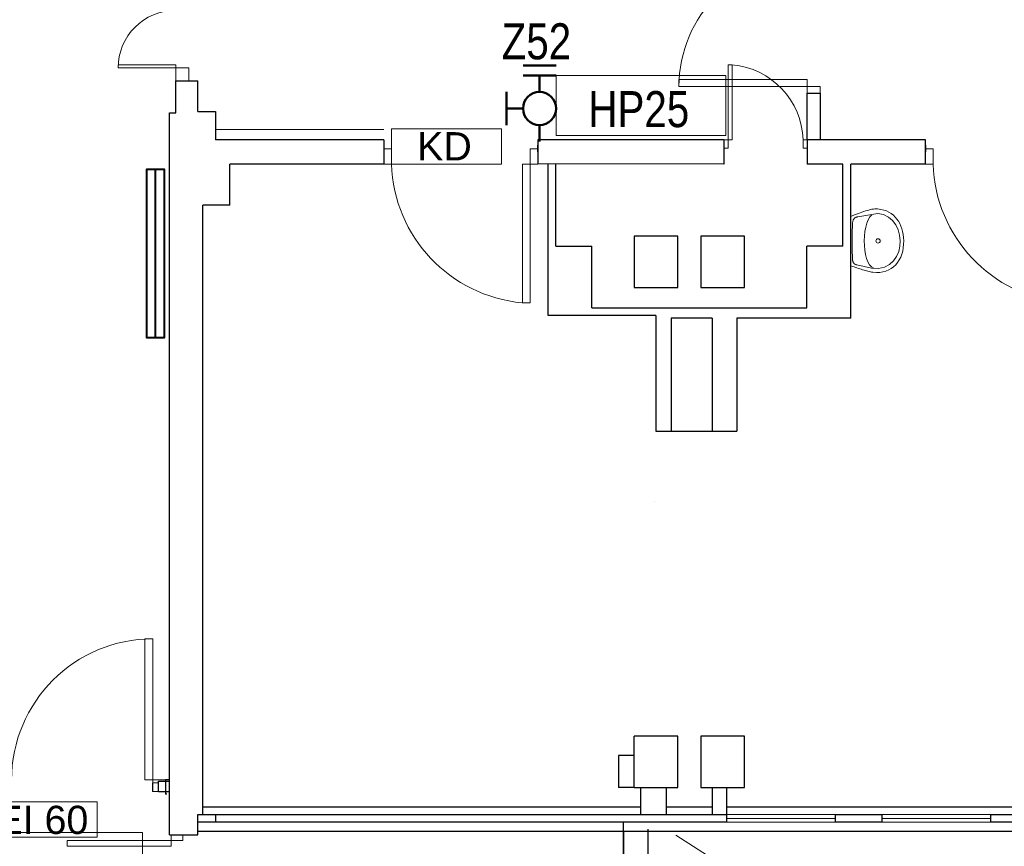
# Model space of a CAD drawing. Header units: millimetres. Extents: x 6612729504 to 6612744462, y 5733542327 to 5733549367.
# Tile 72 of 109: x 6612738877 to 6612739644, y 5733546279 to 5733546924. Entities that reach past the tile are written whole.
import ezdxf

# ---------------------------------------------------------------- set-up
doc = ezdxf.new("R2010")
doc.units = ezdxf.units.MM
doc.header["$MEASUREMENT"] = 0
for name, color, linetype in [('!!!!_CIENKIE czerwone LINIE', 7, 'Continuous'), ('!!!!_SCIANY GRUBE', 7, 'Continuous'), ('___OPISY', 7, 'Continuous'), ('__DRAFT_PROJEKT_PPOŻ', 7, 'Continuous'), ('__zawory_hydrantowe', 7, 'Continuous'), ('A-ARM', 7, 'Continuous'), ('dwa_barierki', 7, 'Continuous'), ('dwa_DRZWI', 7, 'Continuous'), ('DZIALOWE_WINDA', 7, 'Continuous'), ('INST_CO', 7, 'Continuous'), ('inw_PODCIĄGI', 7, 'Continuous'), ('inw_STOLARKA', 7, 'Continuous'), ('L_WIDOKOWE', 7, 'Continuous'), ('STOLARKAOKIENNA', 7, 'Continuous'), ('WIDOK', 7, 'Continuous')]:
    doc.layers.add(name, color=color, linetype=linetype)
doc.styles.add('GENERATED_STYLE_1', font='arial.ttf')

msp = doc.modelspace()

# ---------------------------------------------------------------- linework, layer by layer
at = {"layer": '!!!!_CIENKIE czerwone LINIE', "color": 252, "lineweight": 20}
for points in [[(6612739427.166215, 5733546879.989921), (6612739294.759939, 5733546879.989921), (6612739294.759939, 5733546833.15409), (6612739427.166215, 5733546833.15409)], [(6612739252.147637, 5733546838.470298), (6612739166.51649, 5733546838.470298), (6612739166.51649, 5733546810.886605), (6612739252.147637, 5733546810.886605)], [(6612738937.099191, 5733546313.709294), (6612738851.468043, 5733546313.709294), (6612738851.468043, 5733546286.167318), (6612738937.099191, 5733546286.167318)]]:
    msp.add_lwpolyline(points, close=True, dxfattribs=at)
for points in [[(6612739166.51649, 5733546810.844889), (6612739252.147637, 5733546810.844889)], [(6612738851.468043, 5733546286.167318), (6612738937.099191, 5733546286.167318)]]:
    msp.add_lwpolyline(points, dxfattribs=at)
at = {"layer": '!!!!_SCIANY GRUBE', "color": 252, "lineweight": 30}
for p, q in [((6612739015.516489, 5733546851.844686), (6612739015.516489, 5733546875.844686)), ((6612739015.516489, 5733546851.844686), (6612739015.516489, 5733546875.844686)), ((6612738993.516489, 5733546330.844685), (6612738993.516489, 5733546850.844686)), ((6612738993.516489, 5733546288.13419), (6612738993.516489, 5733546850.844686)), ((6612739160.51649, 5733546829.844686), (6612739029.516489, 5733546829.844686)), ((6612739160.51649, 5733546829.844686), (6612739160.51649, 5733546810.844686)), ((6612739160.51649, 5733546829.844686), (6612739160.51649, 5733546815.844685)), ((6612739160.51649, 5733546825.599787), (6612739160.51649, 5733546820.599787)), ((6612739425.51649, 5733546829.844686), (6612739280.516489, 5733546829.844686)), ((6612739280.516489, 5733546829.844686), (6612739280.516489, 5733546811.099788)), ((6612739280.516489, 5733546829.844686), (6612739280.516489, 5733546811.099788)), ((6612739280.516489, 5733546820.599787), (6612739280.516489, 5733546825.599787)), ((6612739425.51649, 5733546829.844686), (6612739425.51649, 5733546810.844686)), ((6612739582.51649, 5733546829.844686), (6612739490.51649, 5733546829.844686)), ((6612739490.51649, 5733546829.844686), (6612739490.51649, 5733546810.844686)), ((6612739582.51649, 5733546810.844686), (6612739582.51649, 5733546829.844686)), ((6612739582.51649, 5733546825.599787), (6612739582.51649, 5733546820.599787)), ((6612739040.516489, 5733546778.844686), (6612739040.516489, 5733546810.844686)), ((6612739040.516489, 5733546778.844686), (6612739040.516489, 5733546810.844686)), ((6612739160.51649, 5733546810.844686), (6612739040.516489, 5733546810.844686)), ((6612739040.516489, 5733546778.844686), (6612739040.516489, 5733546810.844686)), ((6612739040.516489, 5733546778.844686), (6612739040.516489, 5733546810.844686)), ((6612739040.516489, 5733546778.844686), (6612739040.516489, 5733546810.844686)), ((6612739040.516489, 5733546778.844686), (6612739040.516489, 5733546810.844686)), ((6612739425.51649, 5733546810.844686), (6612739280.516489, 5733546811.099788)), ((6612739288.516489, 5733546692.844686), (6612739288.516489, 5733546811.091188)), ((6612739294.51649, 5733546746.844685), (6612739294.51649, 5733546811.073991)), ((6612739501.40481, 5733546810.844686), (6612739490.51649, 5733546810.844686)), ((6612739518.277411, 5733546810.844686), (6612739501.40481, 5733546810.844686)), ((6612739518.277411, 5733546746.844685), (6612739518.277411, 5733546810.844686)), ((6612739582.51649, 5733546810.844686), (6612739524.516491, 5733546810.844686)), ((6612739524.516491, 5733546690.844685), (6612739524.516491, 5733546810.844686)), ((6612739019.516489, 5733546303.844685), (6612739019.516489, 5733546778.844686)), ((6612739040.516489, 5733546778.844686), (6612739019.516489, 5733546778.844686)), ((6612739019.516489, 5733546303.844685), (6612739019.516489, 5733546778.844686)), ((6612739040.516489, 5733546778.844686), (6612739019.516489, 5733546778.844686)), ((6612739019.516489, 5733546303.844685), (6612739019.516489, 5733546778.844686)), ((6612739040.516489, 5733546778.844686), (6612739019.516489, 5733546778.844686)), ((6612739019.516489, 5733546303.844685), (6612739019.516489, 5733546778.844686)), ((6612739040.516489, 5733546778.844686), (6612739019.516489, 5733546778.844686)), ((6612739019.516489, 5733546303.844685), (6612739019.516489, 5733546778.844686)), ((6612739040.516489, 5733546778.844686), (6612739019.516489, 5733546778.844686)), ((6612739019.516489, 5733546303.844685), (6612739019.516489, 5733546778.844686)), ((6612739040.516489, 5733546778.844686), (6612739019.516489, 5733546778.844686)), ((6612739389.516489, 5733546754.844686), (6612739355.516489, 5733546754.844686)), ((6612739355.516489, 5733546754.844686), (6612739355.516489, 5733546714.844685)), ((6612739389.516489, 5733546714.844685), (6612739389.516489, 5733546754.844686)), ((6612739441.51649, 5733546754.844686), (6612739407.51649, 5733546754.844686)), ((6612739407.51649, 5733546754.844686), (6612739407.51649, 5733546714.844685)), ((6612739441.51649, 5733546714.844685), (6612739441.51649, 5733546754.844686)), ((6612739294.51649, 5733546746.844685), (6612739322.516489, 5733546746.844685)), ((6612739322.516489, 5733546698.844686), (6612739322.516489, 5733546746.844685)), ((6612739490.277411, 5733546698.844686), (6612739490.277411, 5733546746.844685)), ((6612739518.277411, 5733546746.844685), (6612739490.277411, 5733546746.844685)), ((6612739355.516489, 5733546714.844685), (6612739389.516489, 5733546714.844685)), ((6612739407.51649, 5733546714.844685), (6612739441.51649, 5733546714.844685)), ((6612739372.516489, 5733546692.844686), (6612739288.516489, 5733546692.844686)), ((6612739322.516489, 5733546698.844686), (6612739490.277411, 5733546698.844686)), ((6612739372.516489, 5733546692.844686), (6612739340.51649, 5733546692.844686)), ((6612739372.516489, 5733546692.844686), (6612739372.516489, 5733546602.844686)), ((6612739384.516489, 5733546690.844685), (6612739384.516489, 5733546602.844686)), ((6612739416.51649, 5733546690.844685), (6612739384.516489, 5733546690.844685)), ((6612739416.51649, 5733546690.844685), (6612739384.516489, 5733546690.844685)), ((6612739416.51649, 5733546690.844685), (6612739416.51649, 5733546602.844686)), ((6612739524.516491, 5733546690.844685), (6612739435.51649, 5733546690.844685)), ((6612739435.51649, 5733546690.844685), (6612739435.51649, 5733546602.844686)), ((6612739372.516489, 5733546602.844686), (6612739435.51649, 5733546602.844686)), ((6612739389.516489, 5733546364.844685), (6612739355.516489, 5733546364.844685)), ((6612739355.516489, 5733546324.844684), (6612739355.516489, 5733546364.844685)), ((6612739389.516489, 5733546324.844684), (6612739389.516489, 5733546364.844685)), ((6612739441.51649, 5733546364.844685), (6612739407.51649, 5733546364.844685)), ((6612739407.51649, 5733546364.844685), (6612739407.51649, 5733546324.844684)), ((6612739441.51649, 5733546324.844684), (6612739441.51649, 5733546364.844685)), ((6612739343.516489, 5733546349.844685), (6612739343.516489, 5733546324.844684)), ((6612739355.516489, 5733546349.844685), (6612739343.516489, 5733546349.844685)), ((6612738984.957693, 5733546329.844685), (6612738993.516489, 5733546329.844685)), ((6612738984.957693, 5733546321.844685), (6612738984.957693, 5733546329.844685)), ((6612739355.516489, 5733546324.844684), (6612739343.516489, 5733546324.844684)), ((6612739355.516489, 5733546324.844684), (6612739389.516489, 5733546324.844684)), ((6612739360.516489, 5733546324.844684), (6612739360.516489, 5733546303.844685)), ((6612739380.51649, 5733546324.844684), (6612739380.51649, 5733546303.844685)), ((6612739407.51649, 5733546324.844684), (6612739441.51649, 5733546324.844684)), ((6612739416.51649, 5733546324.844684), (6612739416.51649, 5733546303.844685)), ((6612739427.51649, 5733546324.844684), (6612739427.51649, 5733546303.844685)), ((6612738984.957693, 5733546321.844685), (6612738993.516489, 5733546321.844685)), ((6612738991.516489, 5733546319.844685), (6612738990.51649, 5733546319.844685)), ((6612739015.516489, 5733546288.13419), (6612739015.516489, 5733546303.844685)), ((6612739015.516489, 5733546288.13419), (6612739015.516489, 5733546303.844685)), ((6612738993.516489, 5733546288.13419), (6612739015.516489, 5733546288.13419))]:
    msp.add_line(p, q, dxfattribs=at)
for points in [[(6612738993.516489, 5733546850.844686), (6612738998.516489, 5733546850.844686), (6612738998.516489, 5733546875.844686)], [(6612738998.516489, 5733546875.844686), (6612739015.516489, 5733546875.844686)], [(6612739015.516489, 5733546851.844686), (6612739029.516489, 5733546851.844686), (6612739029.516489, 5733546829.844686)], [(6612739015.516489, 5733546851.844686), (6612739029.516489, 5733546851.844686), (6612739029.516489, 5733546829.844686)], [(6612738993.516489, 5733546330.844685), (6612738990.51649, 5733546330.844685)], [(6612738990.51649, 5733546330.844685), (6612738990.51649, 5733546319.844685)], [(6612739346.923244, 5733546297.844685), (6612739347.789767, 5733545169.844683)], [(6612739366.465014, 5733545983.435217), (6612739366.465014, 5733546292.553106)]]:
    msp.add_lwpolyline(points, dxfattribs=at)
for points in [[(6612739500.51649, 5733546866.344685), (6612739500.51649, 5733546829.844686), (6612739490.51649, 5733546829.844686), (6612739490.51649, 5733546866.344685)], [(6612739015.516489, 5733546303.844685), (6612739427.51649, 5733546303.844685), (6612739427.51649, 5733546297.844685), (6612739015.516489, 5733546297.844685)], [(6612739015.516489, 5733546303.844685), (6612739427.51649, 5733546303.844685), (6612739427.51649, 5733546297.844685), (6612739015.516489, 5733546297.844685)], [(6612739512.51649, 5733546303.844685), (6612739548.51649, 5733546303.844685), (6612739548.51649, 5733546297.844685), (6612739512.51649, 5733546297.844685)], [(6612739633.51649, 5733546303.844685), (6612739669.51649, 5733546303.844685), (6612739669.51649, 5733546297.844685), (6612739633.51649, 5733546297.844685)]]:
    msp.add_lwpolyline(points, close=True, dxfattribs=at)
at = {"layer": '!!!!_SCIANY GRUBE', "color": 252, "lineweight": 30, "flags": 128}
msp.add_lwpolyline([(6612739015.516489, 5733546303.844685), (6612739029.516489, 5733546303.844685), (6612739029.516489, 5733546297.844685), (6612739015.516489, 5733546297.844685)], close=True, dxfattribs=at)
at = {"color": 7, "lineweight": 18}
for points in [[(6612738998.516489, 5733546850.844686), (6612738993.516489, 5733546850.844686)], [(6612738980.516489, 5733546330.844685), (6612738980.516489, 5733546424.776632)]]:
    msp.add_lwpolyline(points, dxfattribs=at)
at = {"layer": '__zawory_hydrantowe', "color": 252, "lineweight": 50}
for p, q in [((6612739294.780397, 5733546887.782207), (6612739269.010102, 5733546887.782207)), ((6612739294.780397, 5733546880.051119), (6612739269.010102, 5733546880.051119)), ((6612739281.89525, 5733546867.165971), (6612739281.89525, 5733546880.051119)), ((6612739256.124955, 5733546841.395676), (6612739256.124955, 5733546867.165971)), ((6612739269.010102, 5733546854.280823), (6612739256.124955, 5733546854.280823)), ((6612739281.89525, 5733546841.395676), (6612739281.89525, 5733546828.510529))]:
    msp.add_line(p, q, dxfattribs=at)
msp.add_circle((6612739281.89525, 5733546854.280823), 12.885148, dxfattribs=at)
at = {"layer": 'A-ARM', "color": 252, "lineweight": 18}
for p, q in [((6612739527.420111, 5733546771.315852), (6612739524.516491, 5733546770.15982)), ((6612739524.516491, 5733546770.15982), (6612739524.516491, 5733546731.529551)), ((6612739527.304899, 5733546768.680108), (6612739527.027096, 5733546768.403809)), ((6612739527.60797, 5733546768.925122), (6612739527.304899, 5733546768.680108)), ((6612739528.858159, 5733546771.882739), (6612739527.420111, 5733546771.315852)), ((6612739527.935257, 5733546769.141258), (6612739527.60797, 5733546768.925122)), ((6612739528.286459, 5733546769.331223), (6612739527.935257, 5733546769.141258)), ((6612739528.660373, 5733546769.497123), (6612739528.286459, 5733546769.331223)), ((6612739529.056998, 5733546769.641965), (6612739528.660373, 5733546769.497123)), ((6612739530.283121, 5733546772.435337), (6612739528.858159, 5733546771.882739)), ((6612739529.475132, 5733546769.768157), (6612739529.056998, 5733546769.641965)), ((6612739529.914623, 5733546769.878256), (6612739529.475132, 5733546769.768157)), ((6612739545.540782, 5733546772.467525), (6612739529.914623, 5733546769.878256)), ((6612739529.914623, 5733546769.878256), (6612739529.964623, 5733546769.878256)), ((6612739531.691389, 5733546772.967481), (6612739530.283121, 5733546772.435337)), ((6612739533.080556, 5733546773.474654), (6612739531.691389, 5733546772.967481)), ((6612739534.447009, 5733546773.950695), (6612739533.080556, 5733546773.474654)), ((6612739535.788196, 5733546774.390939), (6612739534.447009, 5733546773.950695)), ((6612739537.100351, 5733546774.789068), (6612739535.788196, 5733546774.390939)), ((6612739538.380922, 5733546775.140571), (6612739537.100351, 5733546774.789068)), ((6612739537.923985, 5733546767.558517), (6612739539.206511, 5733546769.77297)), ((6612739539.6266, 5733546775.439732), (6612739538.380922, 5733546775.140571)), ((6612739539.206511, 5733546769.77297), (6612739540.710739, 5733546771.403691)), ((6612739540.834525, 5733546775.681136), (6612739539.6266, 5733546775.439732)), ((6612739542.001237, 5733546775.859369), (6612739540.834525, 5733546775.681136)), ((6612739543.12403, 5733546775.969017), (6612739542.001237, 5733546775.859369)), ((6612739544.199747, 5733546776.004663), (6612739543.12403, 5733546775.969017)), ((6612739545.225377, 5733546775.961346), (6612739544.199747, 5733546776.004663)), ((6612739547.707556, 5733546775.635863), (6612739545.225377, 5733546775.961346)), ((6612739549.972244, 5733546771.519655), (6612739545.540782, 5733546772.467525)), ((6612739550.017818, 5733546775.10342), (6612739547.707556, 5733546775.635863)), ((6612739553.77034, 5733546769.609177), (6612739549.972244, 5733546771.519655)), ((6612739552.158421, 5733546774.37304), (6612739550.017818, 5733546775.10342)), ((6612739554.131921, 5733546773.454651), (6612739552.158421, 5733546774.37304)), ((6612739556.924391, 5733546766.895671), (6612739553.77034, 5733546769.609177)), ((6612739555.940123, 5733546772.356976), (6612739554.131921, 5733546773.454651)), ((6612739557.586034, 5733546771.090241), (6612739555.940123, 5733546772.356976)), ((6612739559.071461, 5733546769.663173), (6612739557.586034, 5733546771.090241)), ((6612739560.398959, 5733546768.085697), (6612739559.071461, 5733546769.663173)), ((6612739525.607096, 5733546761.39526), (6612739525.543925, 5733546759.663918)), ((6612739525.685008, 5733546763.094567), (6612739525.607096, 5733546761.39526)), ((6612739525.778561, 5733546764.757023), (6612739525.685008, 5733546763.094567)), ((6612739525.83346, 5733546765.375951), (6612739525.778561, 5733546764.757023)), ((6612739525.918741, 5733546765.943439), (6612739525.83346, 5733546765.375951)), ((6612739526.033352, 5733546766.461595), (6612739525.918741, 5733546765.943439)), ((6612739526.177142, 5733546766.933272), (6612739526.033352, 5733546766.461595)), ((6612739526.348757, 5733546767.360581), (6612739526.177142, 5733546766.933272)), ((6612739526.548198, 5733546767.746527), (6612739526.348757, 5733546767.360581)), ((6612739526.77441, 5733546768.093218), (6612739526.548198, 5733546767.746527)), ((6612739527.027096, 5733546768.403809), (6612739526.77441, 5733546768.093218)), ((6612739535.42887, 5733546758.386204), (6612739536.032908, 5733546761.767971)), ((6612739536.032908, 5733546761.767971), (6612739536.865565, 5733546764.857947)), ((6612739536.865565, 5733546764.857947), (6612739537.923985, 5733546767.558517)), ((6612739559.423265, 5733546763.538269), (6612739556.924391, 5733546766.895671)), ((6612739561.256283, 5733546759.697006), (6612739559.423265, 5733546763.538269)), ((6612739561.570635, 5733546766.366536), (6612739560.398959, 5733546768.085697)), ((6612739562.589196, 5733546764.515769), (6612739561.570635, 5733546766.366536)), ((6612739563.456598, 5733546762.54242), (6612739562.589196, 5733546764.515769)), ((6612739564.175697, 5733546760.456114), (6612739563.456598, 5733546762.54242)), ((6612739525.438189, 5733546754.332264), (6612739525.428262, 5733546752.52677)), ((6612739525.460299, 5733546756.12723), (6612739525.438189, 5733546754.332264)), ((6612739525.495494, 5733546757.906253), (6612739525.460299, 5733546756.12723)), ((6612739525.543925, 5733546759.663918), (6612739525.495494, 5733546757.906253)), ((6612739534.914778, 5733546751.135949), (6612739535.055259, 5733546754.809658)), ((6612739535.055259, 5733546754.809658), (6612739535.42887, 5733546758.386204)), ((6612739562.412618, 5733546755.531013), (6612739561.256283, 5733546759.697006)), ((6612739562.881589, 5733546751.200024), (6612739562.412618, 5733546755.531013)), ((6612739564.748149, 5733546758.266027), (6612739564.175697, 5733546760.456114)), ((6612739565.176811, 5733546755.981936), (6612739564.748149, 5733546758.266027)), ((6612739565.463789, 5733546753.612864), (6612739565.176811, 5733546755.981936)), ((6612739565.611639, 5733546751.168738), (6612739565.463789, 5733546753.612864)), ((6612739525.428262, 5733546752.52677), (6612739525.430067, 5733546750.716011)), ((6612739525.430067, 5733546750.716011), (6612739525.44255, 5733546748.904801)), ((6612739525.44255, 5733546748.904801), (6612739525.465262, 5733546747.099308)), ((6612739525.465262, 5733546747.099308), (6612739525.4976, 5733546745.304191)), ((6612739535.008781, 5733546747.461639), (6612739534.914778, 5733546751.135949)), ((6612739535.340281, 5733546743.884944), (6612739535.008781, 5733546747.461639)), ((6612739547.013273, 5733546751.187389), (6612739547.063273, 5733546751.187389)), ((6612739548.056501, 5733546751.1361), (6612739548.106502, 5733546751.1361)), ((6612739561.713372, 5733546742.680027), (6612739562.651917, 5733546746.863017)), ((6612739562.651917, 5733546746.863017), (6612739562.881589, 5733546751.200024)), ((6612739564.865918, 5733546743.130499), (6612739565.335942, 5733546745.700967)), ((6612739565.335942, 5733546745.700967), (6612739565.586521, 5733546748.385142)), ((6612739565.586521, 5733546748.385142), (6612739565.611639, 5733546751.168738)), ((6612739525.4976, 5733546745.304191), (6612739525.539112, 5733546743.525168)), ((6612739525.539112, 5733546743.525168), (6612739525.588596, 5733546741.767053)), ((6612739525.588596, 5733546741.767053), (6612739525.645902, 5733546740.035559)), ((6612739525.645902, 5733546740.035559), (6612739525.709975, 5733546738.335801)), ((6612739525.709975, 5733546738.335801), (6612739525.780666, 5733546736.673345)), ((6612739535.911077, 5733546740.502575), (6612739535.340281, 5733546743.884944)), ((6612739536.723731, 5733546737.411998), (6612739535.911077, 5733546740.502575)), ((6612739557.66575, 5733546735.41353), (6612739560.054976, 5733546738.810337)), ((6612739560.054976, 5733546738.810337), (6612739561.713372, 5733546742.680027)), ((6612739562.200844, 5733546736.245284), (6612739563.292202, 5733546738.388445)), ((6612739563.292202, 5733546738.388445), (6612739564.182766, 5733546740.688478)), ((6612739564.182766, 5733546740.688478), (6612739564.865918, 5733546743.130499)), ((6612739524.516491, 5733546731.529551), (6612739525.72291, 5733546731.155337)), ((6612739525.72291, 5733546731.155337), (6612739526.911131, 5733546730.775858)), ((6612739525.780666, 5733546736.673345), (6612739525.809846, 5733546736.223776)), ((6612739525.809846, 5733546736.223776), (6612739525.857977, 5733546735.799025)), ((6612739525.857977, 5733546735.799025), (6612739525.926863, 5733546735.398489)), ((6612739525.926863, 5733546735.398489), (6612739526.018763, 5733546735.021868)), ((6612739526.018763, 5733546735.021868), (6612739526.135478, 5733546734.66826)), ((6612739526.135478, 5733546734.66826), (6612739526.279269, 5733546734.337664)), ((6612739526.279269, 5733546734.337664), (6612739526.451936, 5733546734.029327)), ((6612739526.451936, 5733546734.029327), (6612739526.65589, 5733546733.742801)), ((6612739526.65589, 5733546733.742801), (6612739526.892632, 5733546733.477331)), ((6612739526.892632, 5733546733.477331), (6612739527.164568, 5733546733.232617)), ((6612739526.911131, 5733546730.775858), (6612739528.080551, 5733546730.393673)), ((6612739527.164568, 5733546733.232617), (6612739527.473506, 5733546733.008059)), ((6612739527.473506, 5733546733.008059), (6612739527.82185, 5733546732.803504)), ((6612739527.82185, 5733546732.803504), (6612739528.211104, 5733546732.618052)), ((6612739528.080551, 5733546730.393673), (6612739529.231771, 5733546730.012239)), ((6612739528.211104, 5733546732.618052), (6612739528.643678, 5733546732.4514)), ((6612739528.643678, 5733546732.4514), (6612739529.121674, 5733546732.302948)), ((6612739529.121674, 5733546732.302948), (6612739540.584698, 5733546729.74361)), ((6612739537.780045, 5733546734.710073), (6612739536.723731, 5733546737.411998)), ((6612739539.082576, 5733546732.494718), (6612739537.780045, 5733546734.710073)), ((6612739540.633279, 5733546730.862644), (6612739539.082576, 5733546732.494718)), ((6612739542.434712, 5733546729.911466), (6612739540.633279, 5733546730.862644)), ((6612739546.005091, 5733546729.654267), (6612739550.651486, 5733546730.675987)), ((6612739550.651486, 5733546730.675987), (6612739554.534713, 5733546732.648735)), ((6612739554.534713, 5733546732.648735), (6612739557.66575, 5733546735.41353)), ((6612739555.947944, 5733546729.525518), (6612739557.781865, 5733546730.898891)), ((6612739557.781865, 5733546730.898891), (6612739559.439658, 5733546732.486295)), ((6612739559.439658, 5733546732.486295), (6612739560.914557, 5733546734.272987)), ((6612739560.914557, 5733546734.272987), (6612739562.200844, 5733546736.245284)), ((6612739529.231771, 5733546730.012239), (6612739530.364191, 5733546729.634113)), ((6612739530.364191, 5733546729.634113), (6612739531.478111, 5733546729.262756)), ((6612739531.478111, 5733546729.262756), (6612739532.57323, 5733546728.900875)), ((6612739532.57323, 5733546728.900875), (6612739533.649848, 5733546728.55208)), ((6612739533.649848, 5733546728.55208), (6612739534.707365, 5733546728.218626)), ((6612739534.707365, 5733546728.218626), (6612739535.746231, 5733546727.904123)), ((6612739535.746231, 5733546727.904123), (6612739536.766446, 5733546727.611279)), ((6612739536.766446, 5733546727.611279), (6612739537.767712, 5733546727.343554)), ((6612739537.767712, 5733546727.343554), (6612739538.750024, 5733546727.103503)), ((6612739538.750024, 5733546727.103503), (6612739539.713386, 5733546726.894587)), ((6612739539.713386, 5733546726.894587), (6612739540.657795, 5733546726.719512)), ((6612739540.584698, 5733546729.74361), (6612739540.634697, 5733546729.74361)), ((6612739540.584698, 5733546729.74361), (6612739546.005091, 5733546729.654267)), ((6612739540.657795, 5733546726.719512), (6612739541.583555, 5733546726.581738)), ((6612739541.583555, 5733546726.581738), (6612739544.346695, 5733546726.370266)), ((6612739542.434712, 5733546729.911466), (6612739542.484712, 5733546729.911466)), ((6612739544.346695, 5733546726.370266), (6612739546.970709, 5733546726.458857)), ((6612739546.970709, 5733546726.458857), (6612739549.448826, 5733546726.83292)), ((6612739549.448826, 5733546726.83292), (6612739551.775332, 5733546727.47847)), ((6612739551.775332, 5733546727.47847), (6612739553.94361, 5733546728.380465)), ((6612739553.94361, 5733546728.380465), (6612739555.947944, 5733546729.525518)), ((6612739371.604718, 5733546548.082237), (6612739371.654718, 5733546548.082237))]:
    msp.add_line(p, q, dxfattribs=at)
msp.add_circle((6612739545.699463, 5733546751.060445), 1.683648, dxfattribs=at)
at = {"layer": 'dwa_barierki', "color": 252, "lineweight": 18}
msp.add_lwpolyline([(6612739029.516489, 5733546837.844685), (6612739160.51649, 5733546837.844685)], dxfattribs=at)
at = {"layer": 'dwa_DRZWI', "color": 252, "lineweight": 20}
for p, q in [((6612738998.516499, 5733546888.344685), (6612738953.516489, 5733546888.344846)), ((6612738953.516489, 5733546885.844847), (6612738998.516489, 5733546885.844686)), ((6612738998.516489, 5733546885.844686), (6612738998.516499, 5733546888.344685)), ((6612739490.51651, 5733546876.900241), (6612739390.51649, 5733546876.900599)), ((6612739490.51649, 5733546871.344685), (6612739490.51651, 5733546876.900241)), ((6612739390.51649, 5733546871.345043), (6612739490.51649, 5733546871.344685)), ((6612738974.406425, 5733546330.844663), (6612738974.406031, 5733546440.825857)), ((6612738980.516096, 5733546440.825857), (6612738980.516489, 5733546330.844685)), ((6612738980.516489, 5733546330.844685), (6612738974.406425, 5733546330.844663))]:
    msp.add_line(p, q, dxfattribs=at)
for points in [[(6612738953.516489, 5733546888.344846), (6612738953.516489, 5733546885.844847)], [(6612739390.51649, 5733546876.900599), (6612739390.51649, 5733546871.345043)], [(6612738974.406031, 5733546440.825857), (6612738980.516096, 5733546440.825857)]]:
    msp.add_lwpolyline(points, dxfattribs=at)
for points in [[(6612739008.516489, 5733546875.844686), (6612738998.516489, 5733546875.844686), (6612738998.516489, 5733546885.844686), (6612739008.516489, 5733546885.844686)], [(6612739428.766594, 5733546888.372938), (6612739428.76649, 5733546829.844601), (6612739432.01649, 5733546829.844594), (6612739432.016594, 5733546888.372932)], [(6612739500.51649, 5733546866.344685), (6612739490.51649, 5733546866.344685), (6612739490.51649, 5733546871.344685), (6612739500.51649, 5733546871.344685)], [(6612739166.51649, 5733546810.844889), (6612739166.516511, 5733546822.84489), (6612739160.516511, 5733546822.844899), (6612739160.51649, 5733546810.8449)], [(6612739280.516489, 5733546810.844686), (6612739280.516512, 5733546822.844686), (6612739274.516512, 5733546822.844696), (6612739274.51649, 5733546810.844695)], [(6612739425.51649, 5733546829.844606), (6612739425.516478, 5733546823.344606), (6612739428.766478, 5733546823.344601), (6612739428.76649, 5733546829.844601)], [(6612739487.26649, 5733546829.844496), (6612739487.266479, 5733546823.344496), (6612739490.516479, 5733546823.34449), (6612739490.51649, 5733546829.84449)], [(6612739588.51649, 5733546810.844889), (6612739588.516511, 5733546822.84489), (6612739582.516511, 5733546822.844899), (6612739582.51649, 5733546810.8449)], [(6612739274.516296, 5733546702.792379), (6612739274.51649, 5733546810.844695), (6612739268.51649, 5733546810.844707), (6612739268.516296, 5733546702.792391)], [(6612738990.51649, 5733546330.844685), (6612738990.51649, 5733546321.844685), (6612738980.516489, 5733546321.844685), (6612738980.516489, 5733546330.844685)], [(6612738994.984439, 5733546288.13419), (6612739003.984438, 5733546288.13419), (6612739003.984438, 5733546283.63419), (6612738994.984439, 5733546283.63419)], [(6612738913.945201, 5733546283.63419), (6612738994.984439, 5733546283.63419), (6612738994.984439, 5733546279.134191), (6612738913.945201, 5733546279.134191)]]:
    msp.add_lwpolyline(points, close=True, dxfattribs=at)
for centre, radius, start, end in [((6612739490.51649, 5733546871.344686), 100, 90, 180), ((6612738998.516489, 5733546885.844685), 45, 90, 180), ((6612739426.50824, 5733546827.833936), 60.791508, 1.895317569, 84.762977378), ((6612739278.685568, 5733546814.556691), 112.230475, 181.895317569, 264.762977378), ((6612739700.685568, 5733546814.556691), 112.230476, 181.895317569, 264.762977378), ((6612738980.51649, 5733546330.844685), 109.981173, 90, 180)]:
    msp.add_arc(centre, radius, start, end, dxfattribs=at)
at = {"layer": 'DZIALOWE_WINDA', "color": 252, "lineweight": 18}
msp.add_lwpolyline([(6612739347.51649, 5733545984.844684), (6612739347.51649, 5733546290.844684)], dxfattribs=at)
at = {"layer": 'INST_CO', "color": 252, "lineweight": 40}
msp.add_lwpolyline([(6612738982.625799, 5733546675.844686), (6612738989.73511, 5733546675.844686), (6612738989.73511, 5733546806.844686), (6612738975.516489, 5733546806.844686), (6612738975.516489, 5733546675.844686), (6612738982.625799, 5733546675.844686), (6612738982.625799, 5733546806.844686)], dxfattribs=at)
at = {"layer": 'inw_PODCIĄGI', "color": 252, "lineweight": 18}
for p, q in [((6612738182.516487, 5733546289.844685), (6612738972.516489, 5733546289.844685)), ((6612738972.516489, 5733546289.844685), (6612738972.516489, 5733546164.844685))]:
    msp.add_line(p, q, dxfattribs=at)
at = {"layer": 'inw_STOLARKA', "color": 252, "lineweight": 18}
for p, q in [((6612738984.957693, 5733546328.701828), (6612738980.386265, 5733546328.701828)), ((6612738980.386265, 5733546328.701828), (6612738980.386265, 5733546321.844685)), ((6612738984.957693, 5733546328.701828), (6612738980.386265, 5733546328.701828)), ((6612738980.386265, 5733546328.701828), (6612738980.386265, 5733546321.844685)), ((6612738980.386265, 5733546321.844685), (6612738984.957693, 5733546321.844685)), ((6612738980.386265, 5733546321.844685), (6612738984.957693, 5733546321.844685))]:
    msp.add_line(p, q, dxfattribs=at)
at = {"layer": 'L_WIDOKOWE', "color": 252, "lineweight": 18, "flags": 128}
msp.add_lwpolyline([(6612739387.965014, 5733546287.844685), (6612739527.965014, 5733546197.844685)], dxfattribs=at)
at = {"layer": 'STOLARKAOKIENNA', "color": 252, "lineweight": 18}
for p, q in [((6612739427.51649, 5733546303.844685), (6612739512.51649, 5733546303.844685)), ((6612739427.51649, 5733546300.844685), (6612739512.51649, 5733546300.844685)), ((6612739548.51649, 5733546303.844685), (6612739633.51649, 5733546303.844685)), ((6612739548.51649, 5733546300.844685), (6612739633.51649, 5733546300.844685)), ((6612739427.51649, 5733546297.844685), (6612739512.51649, 5733546297.844685)), ((6612739548.51649, 5733546297.844685), (6612739633.51649, 5733546297.844685))]:
    msp.add_line(p, q, dxfattribs=at)
at = {"layer": 'WIDOK', "color": 252, "lineweight": 30}
for p, q in [((6612739019.516489, 5733546309.844685), (6612739360.516489, 5733546309.844685)), ((6612739380.51649, 5733546309.844685), (6612739416.51649, 5733546309.844685)), ((6612739427.51649, 5733546309.844685), (6612739777.51649, 5733546309.844685)), ((6612739015.516489, 5733546290.844684), (6612743410.516496, 5733546290.844684)), ((6612739022.516489, 5733546290.844684), (6612743410.516496, 5733546290.844684))]:
    msp.add_line(p, q, dxfattribs=at)

# ---------------------------------------------------------------- texts
at = {"layer": '___OPISY', "color": 252, "lineweight": 20, "char_height": 22.00000003, "attachment_point": 1, "style": 'GENERATED_STYLE_1'}
for s, insert in [('\\A1;{\\pql;\\fArial|b0|i0|c238|p38;KD}', (6612739186.440613, 5733546835.831206)), ('\\A1;{\\pql;\\fArial|b0|i0|c238|p38;EI \\fArial|b0|i0|c238|p38;6\\fArial|b0|i0|c238|p38;0}', (6612738858.593567, 5733546310.733547))]:
    msp.add_mtext(s, dxfattribs=dict(at, insert=insert))
at = {"layer": '__DRAFT_PROJEKT_PPOŻ', "color": 252, "lineweight": 50, "insert": (6612739319.949542, 5733546867.845042), "char_height": 28.10149859, "attachment_point": 1, "style": 'GENERATED_STYLE_1'}
msp.add_mtext('\\A1;{\\W0.800000x;\\pql;\\fArial|b0|i0|c238|p38;HP25}', dxfattribs=at)
at = {"layer": '__zawory_hydrantowe', "color": 252, "lineweight": 20, "insert": (6612739252.406983, 5733546920.691176), "char_height": 28.10000004, "attachment_point": 1, "style": 'GENERATED_STYLE_1'}
msp.add_mtext('\\A1;{\\W0.800000x;\\pql;\\fArial|b0|i0|c238|p38;Z52}', dxfattribs=at)

doc.saveas('drawing.dxf')
